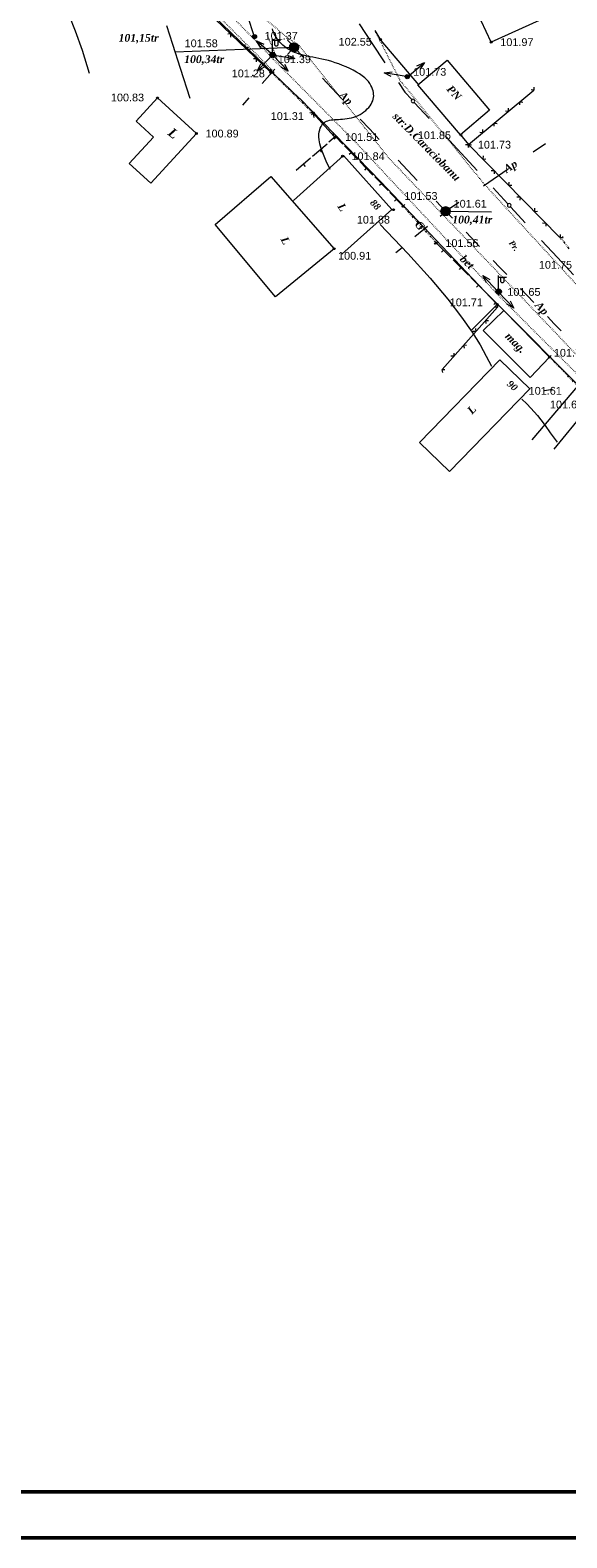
# Model space of a CAD drawing. Header units: millimetres. Extents: x 9396 to 25236, y 15106 to 31102.
# Tile 79 of 256: x 11695 to 11812, y 15486 to 15815. Entities that reach past the tile are written whole.
import ezdxf
from ezdxf.enums import TextEntityAlignment as Align

# ---------------------------------------------------------------- set-up
doc = ezdxf.new("R2010")
doc.units = ezdxf.units.MM
for name, pattern in [('DIVIDE', [1.25, 0.5, -0.25, 0, -0.25, 0, -0.25]), ('DOT', [0.25, 0, -0.25]), ('HIDDEN', [0.375, 0.25, -0.125])]:
    doc.linetypes.add(name, pattern=pattern)
for name, color, linetype, lineweight, true_color in [('1001010', 7, 'Continuous', 9, 0x000000), ('10010110', 7, 'Continuous', 20, 0xa25100), ('1060000', 7, 'Continuous', 9, 0x000000), ('1070000', 7, 'DOT', 9, 0x000000), ('2030003', 7, 'Continuous', 9, 0x000000), ('2030012', 7, 'Continuous', 9, 0x000000), ('21100200', 7, 'HIDDEN', 0, 0x800080), ('3000105', 7, 'DIVIDE', 9, 0x000000), ('3000113', 7, 'Continuous', 9, 0x000000), ('3000220', 7, 'Continuous', 9, 0x000000), ('3000260', 7, 'Continuous', 9, 0x000000), ('5010210', 7, 'Continuous', 20, 0x008000), ('5010420', 7, 'Continuous', 9, 0x000000), ('6011210', 1, 'Continuous', 9, 0xff0000), ('8010110', 7, 'Continuous', 20, 0x0080ff), ('9010120', 7, 'Continuous', 20, 0x000000)]:
    doc.layers.add(name, color=color, linetype=linetype, lineweight=lineweight, true_color=true_color)
doc.layers.add('Размер', color=6, linetype='Continuous', lineweight=18)
doc.styles.add('1', font='timesbi.ttf', dxfattribs={"height": 0.00127})
doc.styles.add('10', font='timesbi.ttf', dxfattribs={"height": 0.001481})
doc.styles.add('12', font='timesbi.ttf', dxfattribs={"height": 0.001693})
doc.styles.add('13', font='timesbi.ttf', dxfattribs={"height": 0.001693})
doc.styles.add('2', font='timesbi.ttf', dxfattribs={"height": 0.001693})
doc.styles.add('3', font='timesbi.ttf', dxfattribs={"height": 0.001693})
doc.styles.add('9', font='timesbi.ttf', dxfattribs={"height": 0.001693})
doc.styles.add('F2', font='arial.ttf', dxfattribs={"height": 0.001693})

# ---------------------------------------------------------------- blocks, each defined once
blk = doc.blocks.new('SYMBOL2030003')
at = {"true_color": 0xffffff}
h = blk.add_hatch(color=7, dxfattribs=at)
edge = h.paths.add_edge_path()
edge.add_arc((0, 0), 0.3, 0, 360)
at = {"true_color": 0x000000}
h = blk.add_hatch(color=18, dxfattribs=at)
edge = h.paths.add_edge_path()
edge.add_arc((0, 0), 0.1, 0, 360)
at = {"color": 18, "linetype": 'Continuous', "lineweight": 0, "true_color": 0x000000, "flags": 128}
for points in [[(0, 0.3), (0, 1.75)], [(0, 1.6), (0.85, 1.6)], [(0.2, 1.6), (0.2, 1.1), (0.3, 1), (0.5, 1), (0.6, 1.1), (0.6, 1.6)]]:
    blk.add_lwpolyline(points, dxfattribs=at)
at = {"color": 18, "linetype": 'Continuous', "lineweight": 0, "true_color": 0x000000}
for radius in [0.3, 0.1]:
    blk.add_circle((0, 0), radius, dxfattribs=at)
blk = doc.blocks.new('SYMBOL2030012')
at = {"true_color": 0xffffff}
h = blk.add_hatch(color=7, dxfattribs=at)
edge = h.paths.add_edge_path()
edge.add_arc((0, 0), 0.225, 0, 360)
at = {"true_color": 0x000000}
h = blk.add_hatch(color=18, dxfattribs=at)
edge = h.paths.add_edge_path()
edge.add_arc((0, 0), 0.05, 0, 360)
at = {"color": 18, "linetype": 'Continuous', "lineweight": 0, "true_color": 0x000000}
for radius in [0.225, 0.05]:
    blk.add_circle((0, 0), radius, dxfattribs=at)
blk = doc.blocks.new('SYMBOL21100200')
at = {"true_color": 0x800080}
h = blk.add_hatch(color=216, dxfattribs=at)
edge = h.paths.add_edge_path()
edge.add_arc((0, 0), 0.1, 0, 360)
at = {"color": 216, "linetype": 'Continuous', "lineweight": 0, "true_color": 0x800080}
blk.add_circle((0, 0), 0.1, dxfattribs=at)
blk = doc.blocks.new('SYMBOL5010420')
at = {"true_color": 0xffffff}
h = blk.add_hatch(color=7, dxfattribs=at)
edge = h.paths.add_edge_path()
edge.add_arc((0, 0), 0.5, 0, 360)
at = {"color": 18, "linetype": 'Continuous', "lineweight": 9, "true_color": 0x000000, "flags": 128}
blk.add_lwpolyline([(-0.5, 0), (0.5, 0)], dxfattribs=at)
at = {"color": 18, "linetype": 'Continuous', "lineweight": 9, "true_color": 0x000000}
blk.add_circle((0, 0), 0.5, dxfattribs=at)

msp = doc.modelspace()

# ---------------------------------------------------------------- linework, layer by layer
at = {"layer": '1001010', "color": 253}
for p, q in [((11735.57, 15772.21, 55.45), (11747.74, 15782.66, 55.45)), ((11763.22, 15765.76, 70.52), (11774.11, 15775.5, 70.52)), ((11780.18, 15724.69, 40.88), (11797.68, 15742.73, 40.88)), ((11809.59, 15723.25, 149.68), (11816.48, 15731.68, 149.68))]:
    msp.add_line(p, q, dxfattribs=at)
for points in [[(11810.81, 15818.75, 25.26), (11795.8, 15811.99, 25.26), (11789.29, 15825.99, 25.26), (11786.24, 15824.65, 25.26)], [(11789.08, 15791.74, 12.51), (11779.82, 15802.67, 12.51), (11786.21, 15808.09, 12.51)], [(11786.21, 15808.09, 12.51), (11795.47, 15797.16, 12.51), (11789.08, 15791.74, 12.51)], [(11722.98, 15799.82, 108.11), (11718.31, 15794.73, 108.11), (11722.07, 15791.29, 108.11), (11716.81, 15785.55, 108.11), (11721.52, 15781.23, 108.11)], [(11721.52, 15781.23, 108.11), (11731.45, 15792.05, 108.11), (11722.98, 15799.82, 108.11)], [(11774.11, 15775.5, 70.52), (11763.55, 15787.25, 70.52), (11752.67, 15777.42, 70.52)], [(11747.74, 15782.66, 55.45), (11761.52, 15766.94, 70.52), (11748.72, 15756.43, 70.52), (11735.57, 15772.21, 55.45)], [(11808.56, 15743.3, 183.43), (11798.6, 15753.43, 183.43), (11794.09, 15749.1, 183.43)], [(11794.09, 15749.1, 183.43), (11804.31, 15738.88, 183.43), (11808.56, 15743.3, 183.43)], [(11797.68, 15742.73, 40.88), (11804.21, 15736.4, 40.88), (11786.7, 15718.36, 40.88), (11780.18, 15724.69, 40.88)]]:
    msp.add_polyline3d(points, dxfattribs=at)
at = {"layer": '10010110'}
for points in [[(11708.09, 15805.17, 125.17), (11706.57, 15810.18, 106.67), (11705.09, 15814.38, 91.52), (11703.66, 15817.88, 79.37)], [(11730.12, 15799.71, 19.88), (11727.96, 15806.22, 23.08), (11726.29, 15811.45, 26.43), (11725.02, 15815.56, 29.99)], [(11760.67, 15784.18, 94.85), (11759.82, 15786, 73.29), (11759.18, 15787.52, 59.04), (11758.72, 15788.78, 51.13), (11758.42, 15789.81, 48.6), (11758.25, 15790.65, 50.46), (11758.18, 15791.34, 55.74), (11758.2, 15791.91, 63.48), (11758.27, 15792.4, 72.69), (11758.37, 15792.83, 82.5), (11758.51, 15793.23, 92.49), (11758.67, 15793.58, 102.32), (11758.86, 15793.88, 111.66), (11759.08, 15794.15, 120.17), (11759.32, 15794.38, 127.52), (11759.59, 15794.58, 133.39), (11759.88, 15794.73, 137.44), (11760.18, 15794.85, 139.42), (11760.52, 15794.95, 139.51), (11760.87, 15795.01, 137.93), (11761.24, 15795.06, 134.95), (11761.63, 15795.1, 130.79), (11762.04, 15795.13, 125.72), (11762.46, 15795.15, 119.97), (11762.91, 15795.18, 113.8), (11763.37, 15795.21, 107.42), (11763.85, 15795.25, 100.94), (11764.34, 15795.31, 94.43), (11764.83, 15795.39, 87.96), (11765.32, 15795.49, 81.63), (11765.81, 15795.62, 75.49), (11766.29, 15795.78, 69.63), (11766.75, 15795.97, 64.13), (11767.2, 15796.2, 59.06), (11767.63, 15796.47, 54.55), (11768.04, 15796.76, 50.71), (11768.42, 15797.08, 47.68), (11768.77, 15797.42, 45.58), (11769.08, 15797.76, 44.52), (11769.36, 15798.12, 44.64), (11769.6, 15798.48, 46.06), (11769.79, 15798.83, 48.84), (11769.94, 15799.18, 52.72), (11770.06, 15799.54, 57.4), (11770.13, 15799.89, 62.55), (11770.16, 15800.25, 67.87), (11770.15, 15800.61, 73.04), (11770.11, 15800.98, 77.74), (11770.03, 15801.36, 81.67), (11769.92, 15801.75, 84.59), (11769.76, 15802.15, 86.66), (11769.56, 15802.55, 88.13), (11769.31, 15802.96, 89.24), (11769, 15803.38, 90.23), (11768.63, 15803.8, 91.35), (11768.19, 15804.22, 92.85), (11767.67, 15804.63, 94.98), (11767.08, 15805.05, 97.9), (11766.42, 15805.45, 101.54), (11765.71, 15805.85, 105.74), (11764.95, 15806.23, 110.36), (11764.17, 15806.59, 115.24), (11763.37, 15806.92, 120.24), (11762.57, 15807.23, 125.19), (11761.78, 15807.51, 129.96), (11761.01, 15807.74, 134.41), (11760.27, 15807.95, 138.48), (11759.55, 15808.13, 142.14), (11758.85, 15808.29, 145.36), (11758.17, 15808.43, 148.09), (11757.5, 15808.56, 150.31), (11756.86, 15808.69, 151.97), (11756.23, 15808.81, 153.05), (11755.62, 15808.95, 153.51), (11755.03, 15809.08, 153.33), (11754.46, 15809.23, 152.5), (11753.9, 15809.39, 151), (11753.37, 15809.57, 148.83), (11752.86, 15809.76, 145.96), (11752.37, 15809.98, 142.39), (11751.91, 15810.21, 138.1), (11751.47, 15810.47, 133.12), (11751.07, 15810.74, 127.6), (11750.68, 15811.04, 121.77), (11750.32, 15811.35, 115.81), (11749.99, 15811.68, 109.93), (11749.68, 15812.02, 104.34), (11749.39, 15812.36, 99.25), (11749.12, 15812.71, 94.85), (11748.88, 15813.07, 91.32), (11748.65, 15813.42, 88.68), (11748.46, 15813.79, 86.95), (11748.3, 15814.15, 86.1), (11748.16, 15814.53, 86.15), (11748.06, 15814.91, 87.08)], [(11771.6, 15772.23, 60.07), (11777.62, 15765.89, 70.71), (11782.49, 15760.48, 81.23), (11786.35, 15755.91, 90.44), (11789.35, 15752.04, 97.16), (11791.65, 15748.76, 100.2), (11793.39, 15745.96, 98.38), (11794.74, 15743.52, 90.52), (11795.84, 15741.33, 75.42)], [(11802.5, 15734.16, 67.35), (11803.58, 15733.08, 74.08), (11804.44, 15732.19, 79.66), (11805.18, 15731.38, 84.86), (11805.89, 15730.55, 90.41), (11806.65, 15729.59, 97.07), (11807.56, 15728.37, 105.57), (11808.71, 15726.8, 116.68), (11810.18, 15724.77, 131.13)]]:
    msp.add_polyline3d(points, dxfattribs=at)
at = {"layer": '1060000', "color": 253}
for p, q in [((11752.77, 15810.85, 24), (11726.83, 15809.8, 176.67)), ((11785.85, 15775.11, 27.16), (11795.91, 15774.99, 38.24))]:
    msp.add_line(p, q, dxfattribs=at)
at = {"layer": '1070000', "color": 253}
for p, q in [((11747.96, 15805.92, 80.66), (11729.99, 15823.99, 80.66)), ((11749.18, 15808.14, 8.82), (11746.94, 15813.54, 8.82))]:
    msp.add_line(p, q, dxfattribs=at)
for points in [[(11817.31, 15740.79, 196.59), (11773.86, 15786.29, 196.59), (11753.93, 15811.16, 196.59), (11751.03, 15813.21, 196.59), (11732.45, 15828.89, 196.59)], [(11731.18, 15825.77, 22.35), (11744.04, 15812.65, 138.97), (11748.3, 15808.22, 138.97), (11766.34, 15790.05, 138.97)], [(11770.43, 15814.5, 87.25), (11775.82, 15803.77, 87.25), (11794.04, 15781.29, 87.25), (11867.62, 15701.24, 87.25)], [(11766.28, 15790.1, 26.2), (11797.45, 15756.72, 26.2), (11819.93, 15734.24, 26.2)]]:
    msp.add_polyline3d(points, dxfattribs=at)
at = {"layer": '3000105', "color": 253}
for p, q in [((11747.99, 15805.97, 75.42), (11747.22, 15805.19, 75.42)), ((11756.91, 15796.49, 75.42), (11747.64, 15805.62, 75.42)), ((11756.56, 15796.14, 75.42), (11757.33, 15796.92, 75.42)), ((11776.95, 15776.56, 75.42), (11776.14, 15775.82, 75.42)), ((11783.74, 15768.3, 80.33), (11776.58, 15776.22, 70.52)), ((11783.37, 15767.97, 75.42), (11784.18, 15768.71, 75.42)), ((11811.54, 15769.52, 33.5), (11810.66, 15768.87, 33.5)), ((11812.84, 15766.91, 35.76), (11811.14, 15769.22, 31.23)), ((11808.92, 15743.65, 107.74), (11808.13, 15742.88, 107.74)), ((11814.81, 15736.87, 32.05), (11808.56, 15743.3, 183.43))]:
    msp.add_line(p, q, dxfattribs=at)
at = {"layer": '3000113', "color": 253}
for p, q in [((11789.08, 15791.74, 33.62), (11790.88, 15789.68, 28.85)), ((11814.64, 15736.94, 149.68), (11804.66, 15725.29, 149.68))]:
    msp.add_line(p, q, dxfattribs=at)
msp.add_polyline3d([(11770.43, 15814.5, 33.19), (11771.72, 15812.32, 24.51), (11779.95, 15802.67, 24.51)], dxfattribs=at)
at = {"layer": '3000220', "color": 253}
for p, q in [((11761.97, 15791.26, 75.42), (11761.54, 15790.84, 75.42)), ((11756.4, 15786.69, 75.42), (11753.25, 15783.98, 75.42)), ((11759.97, 15789.77, 75.42), (11756.83, 15787.06, 75.42)), ((11758.4, 15788.41, 75.42), (11758.79, 15787.96, 75.42)), ((11766.71, 15786.39, 75.42), (11763.81, 15789.37, 75.42)), ((11765.26, 15787.88, 75.42), (11764.83, 15787.46, 75.42)), ((11754.82, 15785.33, 75.42), (11755.21, 15784.88, 75.42)), ((11770, 15783, 75.42), (11767.1, 15785.98, 75.42)), ((11768.55, 15784.49, 75.42), (11768.12, 15784.07, 75.42)), ((11773.29, 15779.61, 75.42), (11770.39, 15782.59, 75.42)), ((11771.84, 15781.1, 75.42), (11771.41, 15780.69, 75.42)), ((11776.58, 15776.23, 75.42), (11773.69, 15779.21, 75.42)), ((11775.13, 15777.72, 75.42), (11774.7, 15777.3, 75.42)), ((11787.08, 15764.95, 75.42), (11783.74, 15768.31, 75.42)), ((11785.41, 15766.63, 75.42), (11784.98, 15766.21, 75.42)), ((11790.89, 15761.14, 75.42), (11787.54, 15764.5, 75.42)), ((11789.21, 15762.82, 75.42), (11788.79, 15762.4, 75.42)), ((11794.69, 15757.33, 75.42), (11791.35, 15760.68, 75.42)), ((11793.02, 15759.01, 75.42), (11792.59, 15758.58, 75.42)), ((11798.5, 15753.52, 75.42), (11795.15, 15756.87, 75.42)), ((11796.82, 15755.2, 75.42), (11796.4, 15754.77, 75.42))]:
    msp.add_line(p, q, dxfattribs=at)
msp.add_polyline3d([(11763.42, 15789.77, 75.42), (11761.85, 15791.39, 75.42), (11760.4, 15790.14, 75.42)], dxfattribs=at)
at = {"layer": '3000260', "color": 253}
for p, q in [((11790.88, 15789.68, 31.23), (11805.15, 15801.51, 31.23)), ((11761.47, 15791.48, 115.41), (11756.96, 15796.5, 40.14)), ((11790.88, 15789.68, 31.23), (11810.8, 15769.39, 31.23)), ((11797.2, 15754.22, 46.54), (11785.09, 15740.57, 183.43))]:
    msp.add_line(p, q, dxfattribs=at)
for points in [[(11747.72, 15805.37, 40.14), (11718.16, 15833.73, 40.14), (11708.81, 15837.36, 40.14)], [(11738.94, 15813.1, 40.14), (11738.97, 15813.77, 40.14), (11738.31, 15813.71, 40.14)], [(11742.8, 15810.79, 40.14), (11742.09, 15810.77, 40.14), (11742.09, 15811.46, 40.14)], [(11744.56, 15807.71, 40.14), (11744.58, 15808.38, 40.14), (11743.93, 15808.32, 40.14)], [(11748.41, 15805.4, 40.14), (11747.71, 15805.38, 40.14), (11747.71, 15806.07, 40.14)], [(11804.55, 15801.67, 31.23), (11805.19, 15801.56, 31.23), (11805.18, 15802.2, 31.23)], [(11757.13, 15795.57, 77.78), (11757.04, 15796.41, 77.78), (11756.23, 15796.56, 77.78)], [(11798.95, 15797.03, 31.23), (11799.6, 15796.92, 31.23), (11799.58, 15797.56, 31.23)], [(11802.04, 15798.29, 31.23), (11802.08, 15798.98, 31.23), (11802.74, 15798.87, 31.23)], [(11796.44, 15793.65, 31.23), (11796.48, 15794.33, 31.23), (11797.14, 15794.23, 31.23)], [(11762.33, 15791.26, 77.78), (11761.46, 15791.49, 77.78), (11761.34, 15792.37, 77.78)], [(11793.36, 15792.39, 31.23), (11794, 15792.28, 31.23), (11793.99, 15792.92, 31.23)], [(11790.17, 15789.7, 31.23), (11790.88, 15789.68, 31.23), (11790.87, 15788.98, 31.23)], [(11790.84, 15789.01, 31.23), (11790.88, 15789.69, 31.23), (11791.54, 15789.59, 31.23)], [(11794.04, 15787.18, 31.23), (11794, 15786.5, 31.23), (11794.67, 15786.54, 31.23)], [(11795.78, 15783.98, 31.23), (11796.49, 15783.96, 31.23), (11796.48, 15783.26, 31.23)], [(11799.65, 15781.46, 31.23), (11799.62, 15780.79, 31.23), (11800.28, 15780.82, 31.23)], [(11801.39, 15778.26, 31.23), (11802.11, 15778.25, 31.23), (11802.09, 15777.55, 31.23)], [(11805.26, 15775.75, 31.23), (11805.23, 15775.07, 31.23), (11805.89, 15775.1, 31.23)], [(11807.01, 15772.55, 31.23), (11807.72, 15772.53, 31.23), (11807.71, 15771.83, 31.23)], [(11810.88, 15770.03, 31.23), (11810.84, 15769.35, 31.23), (11811.51, 15769.39, 31.23)], [(11797.12, 15754.89, 114.98), (11797.19, 15754.22, 114.98), (11796.53, 15754.22, 114.98)], [(11795.2, 15751.22, 114.98), (11794.55, 15751.24, 114.98), (11794.66, 15750.62, 114.98)], [(11792.37, 15749.54, 114.98), (11792.44, 15748.87, 114.98), (11791.78, 15748.87, 114.98)], [(11787.62, 15744.18, 114.98), (11787.69, 15743.51, 114.98), (11787.03, 15743.51, 114.98)], [(11790.45, 15745.86, 114.98), (11789.8, 15745.89, 114.98), (11789.91, 15745.26, 114.98)], [(11785.7, 15740.51, 114.98), (11785.05, 15740.53, 114.98), (11785.16, 15739.91, 114.98)]]:
    msp.add_polyline3d(points, dxfattribs=at)
at = {"layer": '5010210'}
for p, q in [((11752.77, 15810.86, 27.36), (11751.31, 15812.41, 27.36)), ((11751.38, 15809.28, 22.99), (11752.77, 15810.86, 22.99)), ((11754.84, 15808.62, 38.24), (11752.77, 15810.86, 38.24)), ((11748.58, 15806.13, 22.99), (11745.79, 15802.97, 22.99)), ((11758.97, 15804.16, 38.24), (11763.11, 15799.69, 38.24)), ((11741.6, 15798.24, 22.99), (11743, 15799.82, 22.99)), ((11769.31, 15792.98, 38.24), (11767.24, 15795.22, 38.24)), ((11771.38, 15790.75, 38.24), (11769.31, 15792.98, 38.24)), ((11807.67, 15789.81, 55.31), (11804.96, 15787.98, 55.31)), ((11775.51, 15786.28, 38.24), (11779.65, 15781.81, 38.24)), ((11794.15, 15780.68, 55.31), (11799.55, 15784.33, 55.31)), ((11785.85, 15775.11, 38.24), (11783.78, 15777.34, 38.24)), ((11788.74, 15777.03, 55.31), (11786.03, 15775.2, 55.31)), ((11784.65, 15774.07, 55.31), (11786.03, 15775.2, 55.31)), ((11785.87, 15775.11, 38.24), (11787.35, 15773.58, 38.24)), ((11781.88, 15771.79, 55.31), (11779.12, 15769.51, 55.31)), ((11793.28, 15767.45, 38.24), (11790.32, 15770.51, 38.24)), ((11774.96, 15766.09, 55.31), (11776.35, 15767.23, 55.31)), ((11796.25, 15764.38, 38.24), (11797.73, 15762.85, 38.24)), ((11797.73, 15762.85, 38.24), (11799.21, 15761.31, 38.24)), ((11805.14, 15755.18, 38.24), (11802.18, 15758.25, 38.24)), ((11808.11, 15752.12, 38.24), (11809.59, 15750.59, 38.24)), ((11809.59, 15750.59, 38.24), (11811.07, 15749.05, 38.24)), ((11807.41, 15735.98, 65.29), (11809.17, 15736.27, 65.29))]:
    msp.add_line(p, q, dxfattribs=at)
at = {"layer": '6011210'}
for p, q in [((11744.14, 15813.18, 8.64), (11742.59, 15817.83, 8.64)), ((11748.31, 15809.1, 14.47), (11744.56, 15812.25, 14.47)), ((11748.09, 15809.19, 8.82), (11744.7, 15805.66, 8.82)), ((11748.09, 15809.19, 8.82), (11752.93, 15808.41, 8.82)), ((11748.09, 15809.19, 176.67), (11751.47, 15805.65, 176.67)), ((11777.5, 15804.34, 12.51), (11781.22, 15807.53, 12.51)), ((11777.25, 15804.47, 8.82), (11772.41, 15805.26, 8.82)), ((11797.34, 15757.52, 176.67), (11793.96, 15761.07, 176.67)), ((11797.34, 15757.52, 176.67), (11800.74, 15753.99, 176.67))]:
    msp.add_line(p, q, dxfattribs=at)
for points in [[(11745.54, 15810.78, 14.47), (11744.56, 15812.25, 14.47), (11744.56, 15812.25, 14.47), (11746.19, 15811.54, 14.47)], [(11746.24, 15806.54, 8.82), (11744.7, 15805.66, 8.82), (11744.7, 15805.66, 8.82), (11745.52, 15807.23, 8.82)], [(11750.66, 15807.22, 176.67), (11751.47, 15805.65, 176.67), (11751.47, 15805.65, 176.67), (11749.94, 15806.53, 176.67)], [(11751.33, 15809.18, 8.82), (11752.93, 15808.41, 8.82), (11752.93, 15808.41, 8.82), (11751.17, 15808.19, 8.82)], [(11779.61, 15806.81, 12.51), (11781.22, 15807.53, 12.51), (11781.22, 15807.53, 12.51), (11780.26, 15806.05, 12.51)], [(11774.01, 15804.49, 8.82), (11772.41, 15805.26, 8.82), (11772.41, 15805.26, 8.82), (11774.17, 15805.48, 8.82)], [(11794.77, 15759.5, 176.67), (11793.96, 15761.07, 176.67), (11793.96, 15761.07, 176.67), (11795.49, 15760.19, 176.67)], [(11799.92, 15755.57, 176.67), (11800.74, 15753.99, 176.67), (11800.74, 15753.99, 176.67), (11799.2, 15754.87, 176.67)]]:
    msp.add_polyline3d(points, dxfattribs=at)
msp.add_point((11743.77, 15804.7, 8.82), dxfattribs=at)
at = {"layer": '8010110'}
for points in [[(11754.02, 15799.64, 19.03), (11731.46, 15821.34, 23.69), (11723.31, 15828.79, 23.69), (11721.22, 15827.08, 23.69), (11708.49, 15835.2, 23.69)], [(11754.02, 15799.73, 154.16), (11771.73, 15781.5, 21.36), (11797.11, 15754.76, 21.36)], [(11856.36, 15694.12, 172.24), (11833.88, 15717.62, 89.12), (11815.91, 15736.1, 89.12), (11797.18, 15754.84, 89.12), (11791.56, 15749.22, 89.12)]]:
    msp.add_polyline3d(points, dxfattribs=at)
at = {"layer": '9010120', "color": 253}
for p, q in [((11769.83, 15811.77, 9.6), (11767.03, 15815.98, 9.6)), ((11772.69, 15807.47, 9.6), (11769.83, 15811.77, 9.6)), ((11779.1, 15798.77, 9.6), (11782.25, 15795.35, 9.6)), ((11789.25, 15787.77, 9.6), (11785.82, 15791.49, 9.6)), ((11792.75, 15783.98, 9.6), (11789.25, 15787.77, 9.6)), ((11796.25, 15780.19, 9.6), (11799.47, 15776.7, 9.6)), ((11800.1, 15776.02, 9.6), (11803.25, 15772.6, 9.6)), ((11810.25, 15765.02, 9.6), (11806.82, 15768.74, 9.6)), ((11813.75, 15761.23, 9.6), (11810.25, 15765.02, 9.6))]:
    msp.add_line(p, q, dxfattribs=at)
msp.add_polyline3d([(11775.55, 15803.18, 9.6), (11776.93, 15801.11, 9.6), (11778.46, 15799.45, 9.6)], dxfattribs=at)
for points in [[(11778.75, 15798.74, 9.6), (11778.95, 15798.79, 9.6), (11779.1, 15798.94, 9.6), (11779.15, 15799.14, 9.6), (11779.1, 15799.35, 9.6), (11778.95, 15799.5, 9.6), (11778.75, 15799.55, 9.6), (11778.54, 15799.5, 9.6), (11778.39, 15799.35, 9.6), (11778.34, 15799.14, 9.6), (11778.39, 15798.94, 9.6), (11778.54, 15798.79, 9.6), (11778.75, 15798.74, 9.6)], [(11799.75, 15775.99, 9.6), (11799.95, 15776.04, 9.6), (11800.1, 15776.19, 9.6), (11800.16, 15776.4, 9.6), (11800.1, 15776.6, 9.6), (11799.95, 15776.75, 9.6), (11799.75, 15776.8, 9.6), (11799.55, 15776.75, 9.6), (11799.4, 15776.6, 9.6), (11799.34, 15776.4, 9.6), (11799.4, 15776.19, 9.6), (11799.55, 15776.04, 9.6), (11799.75, 15775.99, 9.6)]]:
    msp.add_polyline3d(points, close=True, dxfattribs=at)
at = {"layer": 'Размер', "lineweight": 50}
msp.add_lwpolyline([(12628.19, 17165.05), (9546.77, 17165.05), (9546.77, 15485.79), (12628.19, 15485.79)], close=True, dxfattribs=at)
msp.add_lwpolyline([(12618.19, 17155.05), (9556.77, 17155.05), (9556.77, 15495.79), (12618.19, 15495.79), (12618.19, 17155.05)], dxfattribs=at)

# ---------------------------------------------------------------- block references
at = {"layer": '2030003', "color": 253, "xscale": 2, "yscale": 2, "zscale": 2}
for p in [(11748.09, 15809.19, 8.82), (11797.43, 15757.56, 109.09)]:
    msp.add_blockref('SYMBOL2030003', p, dxfattribs=at)
at = {"layer": '2030012', "color": 253, "xscale": 2, "yscale": 2, "zscale": 2}
for p in [(11744.14, 15813.18, 8.82), (11777.5, 15804.47, 28.85)]:
    msp.add_blockref('SYMBOL2030012', p, dxfattribs=at)
at = {"layer": '21100200', "xscale": 2, "yscale": 2, "zscale": 2}
for p in [(11744.35, 15813.37, 202.74), (11752.77, 15810.85, 203.16), (11771.65, 15812.55, 205.1), (11795.8, 15811.99, 203.94), (11748.09, 15809.2, 202.79), (11747.71, 15805.37, 202.57), (11777.49, 15804.47, 203.46), (11722.98, 15799.82, 201.66), (11757.06, 15796.52, 202.61), (11731.45, 15792.05, 201.78), (11761.91, 15791.29, 203.02), (11789.22, 15791.73, 203.7), (11763.32, 15787.11, 203.69), (11790.9, 15789.62, 203.46), (11774.48, 15775.44, 203.75), (11776.56, 15776.18, 203.06), (11785.87, 15775.11, 203.23), (11761.52, 15766.94, 201.82), (11783.81, 15768.16, 203.11), (11783.82, 15768.16, 203.11), (11797.33, 15757.52, 203.3), (11797.34, 15757.52, 203.29), (11797.12, 15754.8, 203.42), (11808.55, 15743.3, 203.46)]:
    msp.add_blockref('SYMBOL21100200', p, dxfattribs=at)
at = {"layer": '5010420', "color": 253, "xscale": 2, "yscale": 2, "zscale": 2}
for p in [(11752.77, 15810.85, 176.67), (11785.85, 15775.11, 38.24)]:
    msp.add_blockref('SYMBOL5010420', p, dxfattribs=at)

# ---------------------------------------------------------------- texts
at = {"layer": '1001010', "color": 253, "style": '9'}
for s, height, rotation, p in [('PN', 1.693, 312.6, (11786.57, 15802.22, 12.51)), ('L', 2.02, 321.7, (11725.68, 15792.69, 108.11)), ('L', 1.69, 303.4, (11762.87, 15776.62, 70.52)), ('L', 1.69, 297, (11750.54, 15769.4, 62.99)), ('mag.', 1.693, 314.9, (11799.3, 15748.27, 183.43)), ('L', 1.69, 46.6, (11791.01, 15731.27, 40.88))]:
    msp.add_text(s, height=height, rotation=rotation, dxfattribs=at).set_placement(p, align=Align.MIDDLE_LEFT)
at = {"layer": '1001010', "color": 1, "true_color": 0xff0000, "style": '10'}
for s, rotation, p in [('88', 312.7, (11769.79, 15777.36, 70.52)), ('90', 318.4, (11799.61, 15737.81, 40.88))]:
    msp.add_text(s, height=1.481, rotation=rotation, dxfattribs=at).set_placement(p, align=Align.MIDDLE_LEFT)
at = {"layer": '1070000', "color": 253}
for s, height, rotation, style, p in [('str:D.Caraciobanu', 1.693, 314.6, '2', (11774.76, 15796.24, 196.59)), ('Pr.', 1.27, 305.4, '1', (11800.1, 15768.56, 196.59)), ('bet', 1.693, 315.6, '2', (11789.44, 15765.13, 26.2))]:
    msp.add_text(s, height=height, rotation=rotation, dxfattribs=dict(at, style=style)).set_placement(p, align=Align.MIDDLE_LEFT)
at = {"layer": '21100200', "color": 253, "style": 'F2'}
for s, p in [('101.37', (11746.35, 15813.37, 202.74)), ('102.55', (11762.51, 15812.07, 57.02)), ('101.97', (11797.8, 15811.99, 203.94)), ('101.58', (11728.89, 15811.73, 121.16)), ('101.39', (11749.23, 15808.26, 132.63)), ('101.73', (11778.77, 15805.51, 56.14)), ('101.28', (11739.17, 15805.17, 18.51)), ('100.83', (11712.8, 15799.92, 201.66)), ('101.31', (11747.68, 15795.86, 39.85)), ('100.89', (11733.45, 15792.05, 201.78)), ('101.51', (11763.91, 15791.29, 203.02)), ('101.85', (11779.8, 15791.69, 55.06)), ('101.73', (11792.9, 15789.62, 203.46)), ('101.84', (11765.32, 15787.11, 203.69)), ('101.53', (11776.86, 15778.44, 74.16)), ('101.61', (11787.61, 15776.75, 63.69)), ('101.88', (11766.48, 15773.26, 60.43)), ('101.56', (11785.81, 15768.16, 203.11)), ('101.55', (11785.82, 15768.16, 203.11)), ('100.91', (11762.38, 15765.4, 61.92)), ('101.75', (11806.22, 15763.42, 152.65)), ('101.65', (11799.33, 15757.52, 203.3)), ('101.65', (11799.34, 15757.52, 203.29)), ('101.71', (11786.76, 15755.24, 78.68)), ('101.73', (11809.49, 15744.24, 183.3)), ('101.61', (11803.99, 15735.95, 98.5)), ('101.63', (11808.64, 15732.96, 75.22))]:
    msp.add_text(s, height=1.693, dxfattribs=at).set_placement(p, align=Align.MIDDLE_LEFT)
at = {"layer": '5010210', "color": 253}
for rotation, style, p in [(315.4, '2', (11763.05, 15800.84, 38.24)), (32.2, '3', (11798.75, 15784.14, 55.31)), (313, '3', (11805.86, 15755.05, 38.24))]:
    msp.add_text('Ap', height=1.693, rotation=rotation, dxfattribs=dict(at, style=style)).set_placement(p, align=Align.MIDDLE_LEFT)
at = {"layer": '5010420', "color": 253}
for s, style, p in [('101,15tr', '13', (11714.47, 15812.93, 173.43)), ('100,34tr', '12', (11728.79, 15808.27, 176.67)), ('100,41tr', '12', (11787.31, 15773.29, 38.24))]:
    msp.add_text(s, height=1.693, dxfattribs=dict(at, style=style)).set_placement(p, align=Align.MIDDLE_LEFT)
at = {"layer": '8010110', "color": 253, "style": '3'}
msp.add_text('G', height=1.69, rotation=308.2, dxfattribs=at).set_placement((11779.68, 15772.73, 87.76), align=Align.MIDDLE_LEFT)

doc.saveas('drawing.dxf')
